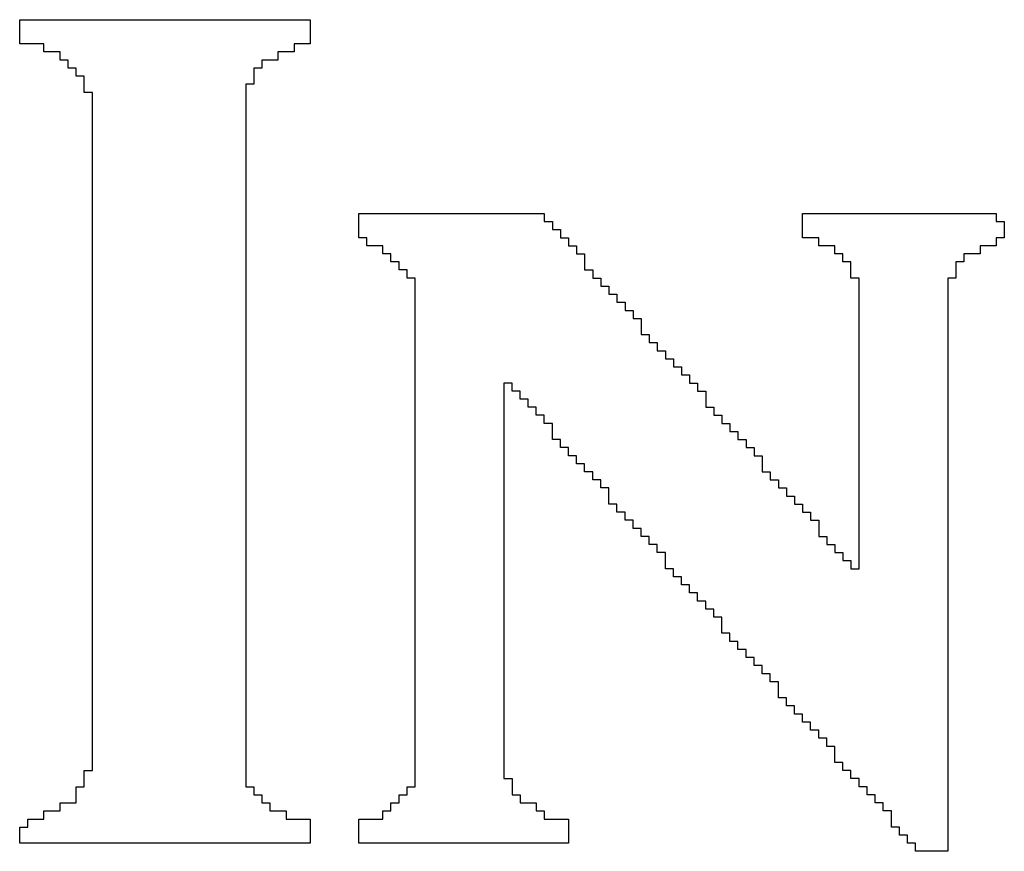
# Model space of a CAD drawing. Extents: x -5.4 to 11, y -5.7 to 4.3.
# Tile 15 of 70: x 0.116 to 0.238, y 1.582 to 1.685. Entities that reach past the tile are written whole.
import ezdxf

# ---------------------------------------------------------------- set-up
doc = ezdxf.new("R2010")
doc.units = 0
doc.header["$MEASUREMENT"] = 0
doc.layers.add('etch', color=3, linetype='CONTINUOUS')

msp = doc.modelspace()

# ---------------------------------------------------------------- linework, layer by layer
at = {"layer": 'etch'}
for points in [[(0.15174, 1.68445), (0.15174, 1.68345), (0.15174, 1.68245), (0.14974, 1.68245), (0.14974, 1.68145), (0.14774, 1.68145), (0.14774, 1.68045), (0.14574, 1.68045), (0.14574, 1.67945), (0.14474, 1.67945), (0.14474, 1.67845), (0.14474, 1.67745), (0.14374, 1.67745), (0.14374, 1.67645), (0.14374, 1.67545), (0.14374, 1.67445), (0.14374, 1.67345), (0.14374, 1.67245), (0.14374, 1.67145), (0.14374, 1.67045), (0.14374, 1.66945), (0.14374, 1.66845), (0.14374, 1.66745), (0.14374, 1.66645), (0.14374, 1.66545), (0.14374, 1.66445), (0.14374, 1.66345), (0.14374, 1.66245), (0.14374, 1.66145), (0.14374, 1.66045), (0.14374, 1.65945), (0.14374, 1.65845), (0.14374, 1.65745), (0.14374, 1.65645), (0.14374, 1.65545), (0.14374, 1.65445), (0.14374, 1.65345), (0.14374, 1.65245), (0.14374, 1.65145), (0.14374, 1.65045), (0.14374, 1.64945), (0.14374, 1.64845), (0.14374, 1.64745), (0.14374, 1.64645), (0.14374, 1.64545), (0.14374, 1.64445), (0.14374, 1.64345), (0.14374, 1.64245), (0.14374, 1.64145), (0.14374, 1.64045), (0.14374, 1.63945), (0.14374, 1.63845), (0.14374, 1.63745), (0.14374, 1.63645), (0.14374, 1.63545), (0.14374, 1.63445), (0.14374, 1.63345), (0.14374, 1.63245), (0.14374, 1.63145), (0.14374, 1.63045), (0.14374, 1.62945), (0.14374, 1.62845), (0.14374, 1.62745), (0.14374, 1.62645), (0.14374, 1.62545), (0.14374, 1.62445), (0.14374, 1.62345), (0.14374, 1.62245), (0.14374, 1.62145), (0.14374, 1.62045), (0.14374, 1.61945), (0.14374, 1.61845), (0.14374, 1.61745), (0.14374, 1.61645), (0.14374, 1.61545), (0.14374, 1.61445), (0.14374, 1.61345), (0.14374, 1.61245), (0.14374, 1.61145), (0.14374, 1.61045), (0.14374, 1.60945), (0.14374, 1.60845), (0.14374, 1.60745), (0.14374, 1.60645), (0.14374, 1.60545), (0.14374, 1.60445), (0.14374, 1.60345), (0.14374, 1.60245), (0.14374, 1.60145), (0.14374, 1.60045), (0.14374, 1.59945), (0.14374, 1.59845), (0.14374, 1.59745), (0.14374, 1.59645), (0.14374, 1.59545), (0.14374, 1.59445), (0.14374, 1.59345), (0.14374, 1.59245), (0.14374, 1.59145), (0.14374, 1.59045), (0.14474, 1.59045), (0.14474, 1.58945), (0.14574, 1.58945), (0.14574, 1.58845), (0.14674, 1.58845), (0.14674, 1.58745), (0.14874, 1.58745), (0.14874, 1.58645), (0.15174, 1.58645), (0.15174, 1.58545), (0.15174, 1.58445), (0.15174, 1.58345), (0.11574, 1.58345), (0.11574, 1.58445), (0.11574, 1.58545), (0.11674, 1.58545), (0.11674, 1.58645), (0.11874, 1.58645), (0.11874, 1.58745), (0.12074, 1.58745), (0.12074, 1.58845), (0.12274, 1.58845), (0.12274, 1.58945), (0.12274, 1.59045), (0.12374, 1.59045), (0.12374, 1.59145), (0.12374, 1.59245), (0.12474, 1.59245), (0.12474, 1.59345), (0.12474, 1.59445), (0.12474, 1.59545), (0.12474, 1.59645), (0.12474, 1.59745), (0.12474, 1.59845), (0.12474, 1.59945), (0.12474, 1.60045), (0.12474, 1.60145), (0.12474, 1.60245), (0.12474, 1.60345), (0.12474, 1.60445), (0.12474, 1.60545), (0.12474, 1.60645), (0.12474, 1.60745), (0.12474, 1.60845), (0.12474, 1.60945), (0.12474, 1.61045), (0.12474, 1.61145), (0.12474, 1.61245), (0.12474, 1.61345), (0.12474, 1.61445), (0.12474, 1.61545), (0.12474, 1.61645), (0.12474, 1.61745), (0.12474, 1.61845), (0.12474, 1.61945), (0.12474, 1.62045), (0.12474, 1.62145), (0.12474, 1.62245), (0.12474, 1.62345), (0.12474, 1.62445), (0.12474, 1.62545), (0.12474, 1.62645), (0.12474, 1.62745), (0.12474, 1.62845), (0.12474, 1.62945), (0.12474, 1.63045), (0.12474, 1.63145), (0.12474, 1.63245), (0.12474, 1.63345), (0.12474, 1.63445), (0.12474, 1.63545), (0.12474, 1.63645), (0.12474, 1.63745), (0.12474, 1.63845), (0.12474, 1.63945), (0.12474, 1.64045), (0.12474, 1.64145), (0.12474, 1.64245), (0.12474, 1.64345), (0.12474, 1.64445), (0.12474, 1.64545), (0.12474, 1.64645), (0.12474, 1.64745), (0.12474, 1.64845), (0.12474, 1.64945), (0.12474, 1.65045), (0.12474, 1.65145), (0.12474, 1.65245), (0.12474, 1.65345), (0.12474, 1.65445), (0.12474, 1.65545), (0.12474, 1.65645), (0.12474, 1.65745), (0.12474, 1.65845), (0.12474, 1.65945), (0.12474, 1.66045), (0.12474, 1.66145), (0.12474, 1.66245), (0.12474, 1.66345), (0.12474, 1.66445), (0.12474, 1.66545), (0.12474, 1.66645), (0.12474, 1.66745), (0.12474, 1.66845), (0.12474, 1.66945), (0.12474, 1.67045), (0.12474, 1.67145), (0.12474, 1.67245), (0.12474, 1.67345), (0.12474, 1.67445), (0.12474, 1.67545), (0.12474, 1.67645), (0.12374, 1.67645), (0.12374, 1.67745), (0.12374, 1.67845), (0.12274, 1.67845), (0.12274, 1.67945), (0.12174, 1.67945), (0.12174, 1.68045), (0.12074, 1.68045), (0.12074, 1.68145), (0.11874, 1.68145), (0.11874, 1.68245), (0.11574, 1.68245), (0.11574, 1.68345), (0.11574, 1.68445), (0.11574, 1.68545), (0.15174, 1.68545), (0.15174, 1.68445)], [(0.23674, 1.66045), (0.23774, 1.66045), (0.23774, 1.65945), (0.23774, 1.65845), (0.23674, 1.65845), (0.23674, 1.65745), (0.23474, 1.65745), (0.23474, 1.65645), (0.23274, 1.65645), (0.23274, 1.65545), (0.23174, 1.65545), (0.23174, 1.65445), (0.23174, 1.65345), (0.23074, 1.65345), (0.23074, 1.65245), (0.23074, 1.65145), (0.23074, 1.65045), (0.23074, 1.64945), (0.23074, 1.64845), (0.23074, 1.64745), (0.23074, 1.64645), (0.23074, 1.64545), (0.23074, 1.64445), (0.23074, 1.64345), (0.23074, 1.64245), (0.23074, 1.64145), (0.23074, 1.64045), (0.23074, 1.63945), (0.23074, 1.63845), (0.23074, 1.63745), (0.23074, 1.63645), (0.23074, 1.63545), (0.23074, 1.63445), (0.23074, 1.63345), (0.23074, 1.63245), (0.23074, 1.63145), (0.23074, 1.63045), (0.23074, 1.62945), (0.23074, 1.62845), (0.23074, 1.62745), (0.23074, 1.62645), (0.23074, 1.62545), (0.23074, 1.62445), (0.23074, 1.62345), (0.23074, 1.62245), (0.23074, 1.62145), (0.23074, 1.62045), (0.23074, 1.61945), (0.23074, 1.61845), (0.23074, 1.61745), (0.23074, 1.61645), (0.23074, 1.61545), (0.23074, 1.61445), (0.23074, 1.61345), (0.23074, 1.61245), (0.23074, 1.61145), (0.23074, 1.61045), (0.23074, 1.60945), (0.23074, 1.60845), (0.23074, 1.60745), (0.23074, 1.60645), (0.23074, 1.60545), (0.23074, 1.60445), (0.23074, 1.60345), (0.23074, 1.60245), (0.23074, 1.60145), (0.23074, 1.60045), (0.23074, 1.59945), (0.23074, 1.59845), (0.23074, 1.59745), (0.23074, 1.59645), (0.23074, 1.59545), (0.23074, 1.59445), (0.23074, 1.59345), (0.23074, 1.59245), (0.23074, 1.59145), (0.23074, 1.59045), (0.23074, 1.58945), (0.23074, 1.58845), (0.23074, 1.58745), (0.23074, 1.58645), (0.23074, 1.58545), (0.23074, 1.58445), (0.23074, 1.58345), (0.23074, 1.58245), (0.22674, 1.58245), (0.22674, 1.58345), (0.22574, 1.58345), (0.22574, 1.58445), (0.22474, 1.58445), (0.22474, 1.58545), (0.22374, 1.58545), (0.22374, 1.58645), (0.22374, 1.58745), (0.22274, 1.58745), (0.22274, 1.58845), (0.22174, 1.58845), (0.22174, 1.58945), (0.22074, 1.58945), (0.22074, 1.59045), (0.21974, 1.59045), (0.21974, 1.59145), (0.21874, 1.59145), (0.21874, 1.59245), (0.21774, 1.59245), (0.21774, 1.59345), (0.21674, 1.59345), (0.21674, 1.59445), (0.21674, 1.59545), (0.21574, 1.59545), (0.21574, 1.59645), (0.21474, 1.59645), (0.21474, 1.59745), (0.21374, 1.59745), (0.21374, 1.59845), (0.21274, 1.59845), (0.21274, 1.59945), (0.21174, 1.59945), (0.21174, 1.60045), (0.21074, 1.60045), (0.21074, 1.60145), (0.20974, 1.60145), (0.20974, 1.60245), (0.20974, 1.60345), (0.20874, 1.60345), (0.20874, 1.60445), (0.20774, 1.60445), (0.20774, 1.60545), (0.20674, 1.60545), (0.20674, 1.60645), (0.20574, 1.60645), (0.20574, 1.60745), (0.20474, 1.60745), (0.20474, 1.60845), (0.20374, 1.60845), (0.20374, 1.60945), (0.20274, 1.60945), (0.20274, 1.61045), (0.20274, 1.61145), (0.20174, 1.61145), (0.20174, 1.61245), (0.20074, 1.61245), (0.20074, 1.61345), (0.19974, 1.61345), (0.19974, 1.61445), (0.19874, 1.61445), (0.19874, 1.61545), (0.19774, 1.61545), (0.19774, 1.61645), (0.19674, 1.61645), (0.19674, 1.61745), (0.19574, 1.61745), (0.19574, 1.61845), (0.19574, 1.61945), (0.19474, 1.61945), (0.19474, 1.62045), (0.19374, 1.62045), (0.19374, 1.62145), (0.19274, 1.62145), (0.19274, 1.62245), (0.19174, 1.62245), (0.19174, 1.62345), (0.19074, 1.62345), (0.19074, 1.62445), (0.18974, 1.62445), (0.18974, 1.62545), (0.18874, 1.62545), (0.18874, 1.62645), (0.18874, 1.62745), (0.18774, 1.62745), (0.18774, 1.62845), (0.18674, 1.62845), (0.18674, 1.62945), (0.18574, 1.62945), (0.18574, 1.63045), (0.18474, 1.63045), (0.18474, 1.63145), (0.18374, 1.63145), (0.18374, 1.63245), (0.18274, 1.63245), (0.18274, 1.63345), (0.18174, 1.63345), (0.18174, 1.63445), (0.18174, 1.63545), (0.18074, 1.63545), (0.18074, 1.63645), (0.17974, 1.63645), (0.17974, 1.63745), (0.17874, 1.63745), (0.17874, 1.63845), (0.17774, 1.63845), (0.17774, 1.63945), (0.17674, 1.63945), (0.17674, 1.64045), (0.17574, 1.64045), (0.17574, 1.63945), (0.17574, 1.63845), (0.17574, 1.63745), (0.17574, 1.63645), (0.17574, 1.63545), (0.17574, 1.63445), (0.17574, 1.63345), (0.17574, 1.63245), (0.17574, 1.63145), (0.17574, 1.63045), (0.17574, 1.62945), (0.17574, 1.62845), (0.17574, 1.62745), (0.17574, 1.62645), (0.17574, 1.62545), (0.17574, 1.62445), (0.17574, 1.62345), (0.17574, 1.62245), (0.17574, 1.62145), (0.17574, 1.62045), (0.17574, 1.61945), (0.17574, 1.61845), (0.17574, 1.61745), (0.17574, 1.61645), (0.17574, 1.61545), (0.17574, 1.61445), (0.17574, 1.61345), (0.17574, 1.61245), (0.17574, 1.61145), (0.17574, 1.61045), (0.17574, 1.60945), (0.17574, 1.60845), (0.17574, 1.60745), (0.17574, 1.60645), (0.17574, 1.60545), (0.17574, 1.60445), (0.17574, 1.60345), (0.17574, 1.60245), (0.17574, 1.60145), (0.17574, 1.60045), (0.17574, 1.59945), (0.17574, 1.59845), (0.17574, 1.59745), (0.17574, 1.59645), (0.17574, 1.59545), (0.17574, 1.59445), (0.17574, 1.59345), (0.17574, 1.59245), (0.17574, 1.59145), (0.17674, 1.59145), (0.17674, 1.59045), (0.17674, 1.58945), (0.17774, 1.58945), (0.17774, 1.58845), (0.17974, 1.58845), (0.17974, 1.58745), (0.18074, 1.58745), (0.18074, 1.58645), (0.18374, 1.58645), (0.18374, 1.58545), (0.18374, 1.58445), (0.18374, 1.58345), (0.15774, 1.58345), (0.15774, 1.58445), (0.15774, 1.58545), (0.15774, 1.58645), (0.16074, 1.58645), (0.16074, 1.58745), (0.16174, 1.58745), (0.16174, 1.58845), (0.16274, 1.58845), (0.16274, 1.58945), (0.16374, 1.58945), (0.16374, 1.59045), (0.16474, 1.59045), (0.16474, 1.59145), (0.16474, 1.59245), (0.16474, 1.59345), (0.16474, 1.59445), (0.16474, 1.59545), (0.16474, 1.59645), (0.16474, 1.59745), (0.16474, 1.59845), (0.16474, 1.59945), (0.16474, 1.60045), (0.16474, 1.60145), (0.16474, 1.60245), (0.16474, 1.60345), (0.16474, 1.60445), (0.16474, 1.60545), (0.16474, 1.60645), (0.16474, 1.60745), (0.16474, 1.60845), (0.16474, 1.60945), (0.16474, 1.61045), (0.16474, 1.61145), (0.16474, 1.61245), (0.16474, 1.61345), (0.16474, 1.61445), (0.16474, 1.61545), (0.16474, 1.61645), (0.16474, 1.61745), (0.16474, 1.61845), (0.16474, 1.61945), (0.16474, 1.62045), (0.16474, 1.62145), (0.16474, 1.62245), (0.16474, 1.62345), (0.16474, 1.62445), (0.16474, 1.62545), (0.16474, 1.62645), (0.16474, 1.62745), (0.16474, 1.62845), (0.16474, 1.62945), (0.16474, 1.63045), (0.16474, 1.63145), (0.16474, 1.63245), (0.16474, 1.63345), (0.16474, 1.63445), (0.16474, 1.63545), (0.16474, 1.63645), (0.16474, 1.63745), (0.16474, 1.63845), (0.16474, 1.63945), (0.16474, 1.64045), (0.16474, 1.64145), (0.16474, 1.64245), (0.16474, 1.64345), (0.16474, 1.64445), (0.16474, 1.64545), (0.16474, 1.64645), (0.16474, 1.64745), (0.16474, 1.64845), (0.16474, 1.64945), (0.16474, 1.65045), (0.16474, 1.65145), (0.16474, 1.65245), (0.16474, 1.65345), (0.16374, 1.65345), (0.16374, 1.65445), (0.16274, 1.65445), (0.16274, 1.65545), (0.16174, 1.65545), (0.16174, 1.65645), (0.16074, 1.65645), (0.16074, 1.65745), (0.15874, 1.65745), (0.15874, 1.65845), (0.15774, 1.65845), (0.15774, 1.65945), (0.15774, 1.66045), (0.15774, 1.66145), (0.18074, 1.66145), (0.18074, 1.66045), (0.18174, 1.66045), (0.18174, 1.65945), (0.18274, 1.65945), (0.18274, 1.65845), (0.18374, 1.65845), (0.18374, 1.65745), (0.18474, 1.65745), (0.18474, 1.65645), (0.18574, 1.65645), (0.18574, 1.65545), (0.18574, 1.65445), (0.18674, 1.65445), (0.18674, 1.65345), (0.18774, 1.65345), (0.18774, 1.65245), (0.18874, 1.65245), (0.18874, 1.65145), (0.18974, 1.65145), (0.18974, 1.65045), (0.19074, 1.65045), (0.19074, 1.64945), (0.19174, 1.64945), (0.19174, 1.64845), (0.19274, 1.64845), (0.19274, 1.64745), (0.19274, 1.64645), (0.19374, 1.64645), (0.19374, 1.64545), (0.19474, 1.64545), (0.19474, 1.64445), (0.19574, 1.64445), (0.19574, 1.64345), (0.19674, 1.64345), (0.19674, 1.64245), (0.19774, 1.64245), (0.19774, 1.64145), (0.19874, 1.64145), (0.19874, 1.64045), (0.19974, 1.64045), (0.19974, 1.63945), (0.20074, 1.63945), (0.20074, 1.63845), (0.20074, 1.63745), (0.20174, 1.63745), (0.20174, 1.63645), (0.20274, 1.63645), (0.20274, 1.63545), (0.20374, 1.63545), (0.20374, 1.63445), (0.20474, 1.63445), (0.20474, 1.63345), (0.20574, 1.63345), (0.20574, 1.63245), (0.20674, 1.63245), (0.20674, 1.63145), (0.20774, 1.63145), (0.20774, 1.63045), (0.20774, 1.62945), (0.20874, 1.62945), (0.20874, 1.62845), (0.20974, 1.62845), (0.20974, 1.62745), (0.21074, 1.62745), (0.21074, 1.62645), (0.21174, 1.62645), (0.21174, 1.62545), (0.21274, 1.62545), (0.21274, 1.62445), (0.21374, 1.62445), (0.21374, 1.62345), (0.21474, 1.62345), (0.21474, 1.62245), (0.21474, 1.62145), (0.21574, 1.62145), (0.21574, 1.62045), (0.21674, 1.62045), (0.21674, 1.61945), (0.21774, 1.61945), (0.21774, 1.61845), (0.21874, 1.61845), (0.21874, 1.61745), (0.21974, 1.61745), (0.21974, 1.61845), (0.21974, 1.61945), (0.21974, 1.62045), (0.21974, 1.62145), (0.21974, 1.62245), (0.21974, 1.62345), (0.21974, 1.62445), (0.21974, 1.62545), (0.21974, 1.62645), (0.21974, 1.62745), (0.21974, 1.62845), (0.21974, 1.62945), (0.21974, 1.63045), (0.21974, 1.63145), (0.21974, 1.63245), (0.21974, 1.63345), (0.21974, 1.63445), (0.21974, 1.63545), (0.21974, 1.63645), (0.21974, 1.63745), (0.21974, 1.63845), (0.21974, 1.63945), (0.21974, 1.64045), (0.21974, 1.64145), (0.21974, 1.64245), (0.21974, 1.64345), (0.21974, 1.64445), (0.21974, 1.64545), (0.21974, 1.64645), (0.21974, 1.64745), (0.21974, 1.64845), (0.21974, 1.64945), (0.21974, 1.65045), (0.21974, 1.65145), (0.21974, 1.65245), (0.21974, 1.65345), (0.21874, 1.65345), (0.21874, 1.65445), (0.21874, 1.65545), (0.21774, 1.65545), (0.21774, 1.65645), (0.21674, 1.65645), (0.21674, 1.65745), (0.21474, 1.65745), (0.21474, 1.65845), (0.21274, 1.65845), (0.21274, 1.65945), (0.21274, 1.66045), (0.21274, 1.66145), (0.23674, 1.66145), (0.23674, 1.66045)]]:
    msp.add_lwpolyline(points, dxfattribs=at)

doc.saveas('drawing.dxf')
